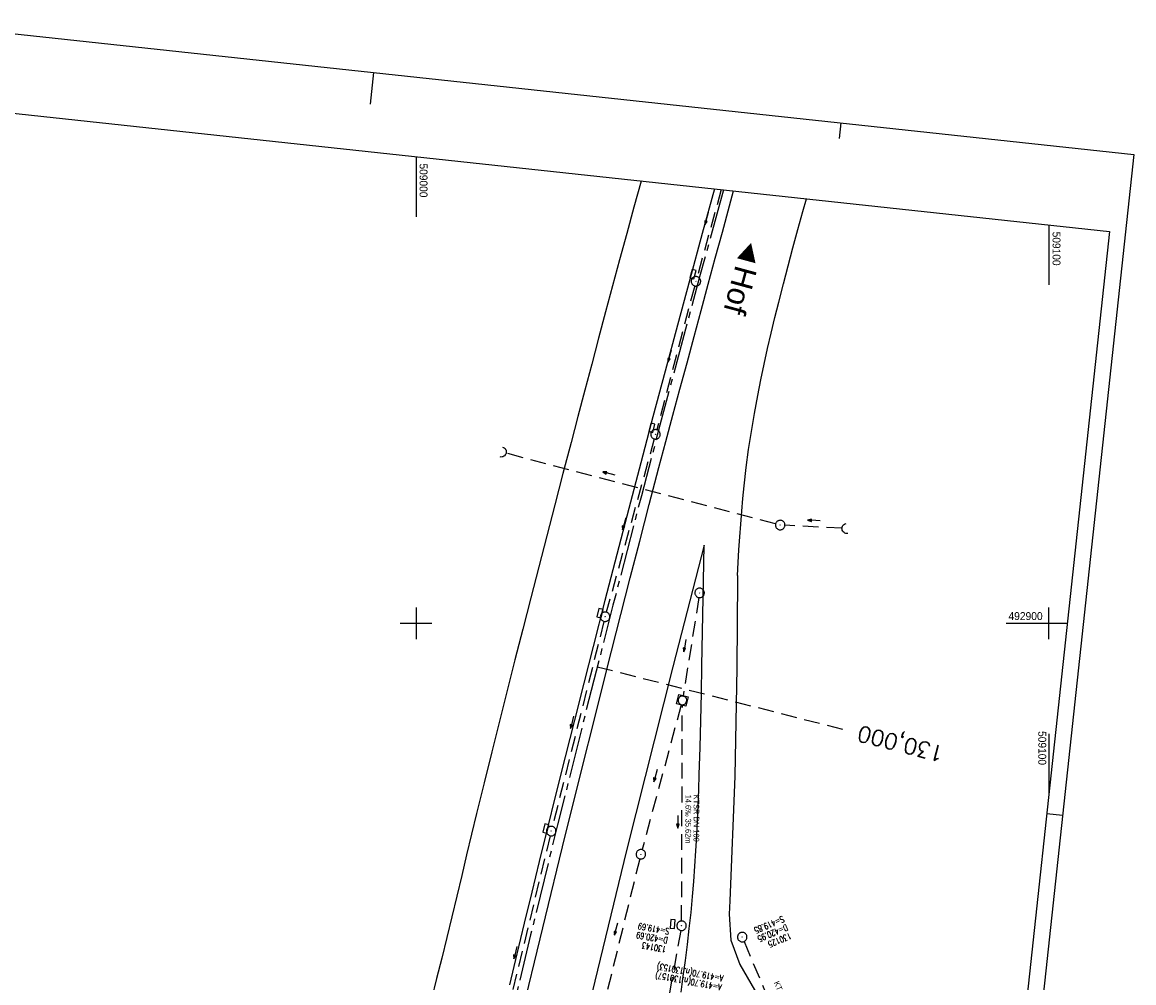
# Model space of a CAD drawing. Header units: millimetres. Extents: x 508849 to 509113, y 492318 to 492995.
# Tile 9 of 9: x 508938 to 509113, y 492843 to 492995. Entities that reach past the tile are written whole.
import ezdxf
from ezdxf.enums import TextEntityAlignment as Align

# ---------------------------------------------------------------- set-up
doc = ezdxf.new("R2010")
doc.units = ezdxf.units.MM
doc.header["$LTSCALE"] = 10
for name, pattern in [('ACHSE', [5.5, 4, -0.5, 0.5, -0.5]), ('LT00', [0]), ('LT17', [0.15, 0.1, -0.05]), ('STRICHLINIE2', [0.375, 0.25, -0.125])]:
    doc.linetypes.add(name, pattern=pattern)
for name, color, linetype in [('-BESCH', 7, 'STRICHLINIE2'), ('-BKAN004', 140, 'LT00'), ('-BSCH004', 5, 'LT00'), ('-Halt-Pfeil', 4, 'LT00'), ('-RICHTUNG-NAME', 250, 'Continuous'), ('A-TEXT-KILOMETER', 30, 'LT17'), ('AX-020', 250, 'ACHSE'), ('RAHMEN', 250, 'Continuous'), ('V_AFBR_BAB', 250, 'LT00'), ('V_BFBR_BAB', 250, 'LT00'), ('V_KA_MULD', 182, 'LT00'), ('V_KA_PRUF', 182, 'LT00'), ('V_RASTER', 250, 'LT00'), ('V_SINKK', 182, 'LT00'), ('V_UK_DURCH', 182, 'LT00')]:
    doc.layers.add(name, color=color, linetype=linetype)
doc.styles.add('Arial', font='ARIAL.TTF')
doc.styles.add('Haltungsbeschriftung', font='ARIAL.TTF', dxfattribs={"width": 0.75})
doc.styles.add('Kilometrierung', font='romans.shx')
doc.styles.add('schachtbeschriftung', font='romans.shx', dxfattribs={"width": 0.75, "height": 0.2})

# ---------------------------------------------------------------- blocks, each defined once
blk = doc.blocks.new('SYMB1107')
at = {"color": 0, "linetype": 'ByBlock'}
for points in [[(-0.2, 0), (-0.196157, 0.039018), (-0.184776, 0.076537), (-0.166294, 0.111114), (-0.141421, 0.141421), (-0.111114, 0.166294), (-0.076537, 0.184776), (-0.039018, 0.196157), (0, 0.2)], [(0, 0.2), (0.039018, 0.196157), (0.076537, 0.184776), (0.111114, 0.166294), (0.141421, 0.141421), (0.166294, 0.111114), (0.184776, 0.076537), (0.196157, 0.039018), (0.2, 0)]]:
    blk.add_lwpolyline(points, dxfattribs=at)
blk = doc.blocks.new('SYMB0003')
at = {"color": 0, "linetype": 'ByBlock'}
for p, q in [((-0.015712, 0), (0.010166, 0.012015)), ((0, -0.021257), (-0.015712, 0)), ((0.010166, 0.012015), (0, -0.021257))]:
    blk.add_line(p, q, dxfattribs=at)
for points in [[(-0.031395, 0.499013), (-0.093691, 0.491144), (-0.154509, 0.475528), (-0.21289, 0.452414), (-0.267913, 0.422164), (-0.318712, 0.385257), (-0.364484, 0.342274), (-0.404509, 0.293893), (-0.438154, 0.240877), (-0.464888, 0.184062), (-0.484292, 0.124345), (-0.496058, 0.062667), (-0.5, 0)], [(-0.5, 0), (-0.496058, -0.062667), (-0.484292, -0.124345), (-0.464888, -0.184062), (-0.438154, -0.240877), (-0.404509, -0.293893), (-0.364485, -0.342274), (-0.318712, -0.385257), (-0.267914, -0.422164), (-0.21289, -0.452414), (-0.154509, -0.475529), (-0.093691, -0.491144), (-0.031395, -0.499014), (0.031395, -0.499014)], [(0.5, 0), (0.496057, 0.062667), (0.484292, 0.124345), (0.464888, 0.184062), (0.438153, 0.240877), (0.404509, 0.293893), (0.364484, 0.342274), (0.318712, 0.385257), (0.267913, 0.422164), (0.21289, 0.452414), (0.154509, 0.475528), (0.093691, 0.491144), (0.031395, 0.499013), (-0.031395, 0.499013)], [(0.031395, -0.499014), (0.093691, -0.491144), (0.154509, -0.475529), (0.21289, -0.452414), (0.267914, -0.422164), (0.318712, -0.385257), (0.364485, -0.342274), (0.404509, -0.293893), (0.438154, -0.240877), (0.464889, -0.184062), (0.484292, -0.124345), (0.496058, -0.062667), (0.5, 0)]]:
    blk.add_lwpolyline(points, dxfattribs=at)
blk = doc.blocks.new('SYMB1210')
at = {"color": 0, "linetype": 'ByBlock'}
blk.add_line((0.018815, -0.179014), (0.055623, -0.17119), dxfattribs=at)
for points in [[(-0.2, -0.2), (-0.2, 0.2), (0.2, 0.2), (0.2, -0.2), (-0.2, -0.2)], [(0.018815, 0.179014), (-0.018815, 0.179014), (-0.055623, 0.17119), (-0.09, 0.155885), (-0.120444, 0.133766), (-0.145623, 0.105801), (-0.164438, 0.073213), (-0.176067, 0.037424), (-0.18, 0)], [(-0.18, 0), (-0.176067, -0.037424), (-0.164438, -0.073213), (-0.145623, -0.105801), (-0.120444, -0.133766), (-0.09, -0.155885), (-0.055623, -0.17119), (-0.018815, -0.179014), (0.018815, -0.179014)], [(0.18, 0), (0.176067, 0.037424), (0.164438, 0.073213), (0.145623, 0.105801), (0.120444, 0.133766), (0.09, 0.155885), (0.055623, 0.17119), (0.018815, 0.179014)], [(0.055623, -0.17119), (0.09, -0.155885), (0.120444, -0.133766), (0.145623, -0.105801), (0.164438, -0.073213), (0.176067, -0.037424), (0.18, 0)]]:
    blk.add_lwpolyline(points, dxfattribs=at)
blk = doc.blocks.new('SYMB0652')
at = {"color": 0, "linetype": 'ByBlock'}
blk.add_lwpolyline([(-0.15, -0.075), (0.15, -0.075), (0.15, 0.075), (-0.15, 0.075), (-0.15, -0.075)], dxfattribs=at)
blk = doc.blocks.new('SYMB0070')
at = {"color": 0, "linetype": 'ByBlock'}
for p, q in [((-0.5, 0), (0.2, 0)), ((0.5, 0), (0.2, 0.1)), ((0.2, 0.1), (0.2, 0)), ((0.468, 0), (0.21, 0.086)), ((0.21, 0.086), (0.21, -0.086)), ((0.21, -0.086), (0.468, 0)), ((0.22, -0.072), (0.437, 0)), ((0.23, -0.058), (0.405, 0)), ((0.24, -0.045), (0.374, 0)), ((0.342, 0), (0.25, 0.031)), ((0.25, 0.031), (0.25, -0.031)), ((0.25, -0.031), (0.342, 0)), ((0.26, -0.017), (0.31, 0)), ((0.27, -0.003), (0.279, 0))]:
    blk.add_line(p, q, dxfattribs=at)
for points in [[(0.2, 0), (0.2, -0.1), (0.5, 0)], [(0.437, 0), (0.22, 0.072), (0.22, -0.072)], [(0.405, 0), (0.23, 0.058), (0.23, -0.058)], [(0.374, 0), (0.24, 0.045), (0.24, -0.045)], [(0.31, 0), (0.26, 0.017), (0.26, -0.017)], [(0.279, 0), (0.27, 0.003), (0.27, -0.003)]]:
    blk.add_lwpolyline(points, dxfattribs=at)

msp = doc.modelspace()

# ---------------------------------------------------------------- linework, layer by layer
at = {"layer": '-BESCH'}
for p, q in [((509048.22, 492968.54), (509044.42, 492954.77)), ((509044.03, 492953.32), (509038.03, 492930.57)), ((509037.64, 492929.13), (509030.07, 492901.75)), ((509056.81, 492915.71), (509014.19, 492926.88)), ((509067.35, 492915.01), (509058.28, 492915.48)), ((509044.69, 492904.06), (509042.21, 492888.55)), ((509029.69, 492900.3), (509021.55, 492867.88)), ((509041.89, 492887.09), (509035.73, 492864.23)), ((509041.96, 492852.95), (509042.08, 492887.03)), ((509021.19, 492866.43), (509012.14, 492829)), ((509035.35, 492862.77), (509029.76, 492840.06)), ((509041.82, 492851.46), (509033.35, 492804.37)), ((509051.83, 492849.72), (509061.17, 492827.45))]:
    msp.add_line(p, q, dxfattribs=at)
at = {"layer": 'A-TEXT-KILOMETER', "ltscale": 2.5}
msp.add_line((509028.63, 492893.14), (509067.41, 492883.27), dxfattribs=at)
at = {"layer": 'AX-020', "ltscale": 0.2, "flags": 128}
msp.add_lwpolyline([(509048.58, 492968.5), (509044.81, 492954.72), (509040.17, 492937.45), (509035.6, 492920.15), (509031.11, 492902.84), (509026.7, 492885.5), (509022.37, 492868.15), (509018.11, 492850.77), (509013.93, 492833.38), (509009.83, 492815.97), (509005.81, 492798.54), (509001.86, 492781.09), (508997.99, 492763.62), (508994.2, 492746.14), (508990.49, 492728.64), (508986.86, 492711.12), (508983.31, 492693.59), (508979.83, 492676.05), (508976.43, 492658.48), (508973.11, 492640.9), (508969.87, 492623.31), (508966.71, 492605.7), (508963.63, 492588.08), (508960.62, 492570.45), (508957.7, 492552.8), (508954.85, 492535.14), (508952.09, 492517.47), (508949.4, 492499.78), (508946.79, 492482.09), (508944.26, 492464.38), (508941.81, 492446.66), (508939.44, 492428.93), (508938.56, 492422.14)], dxfattribs=at)
at = {"layer": 'RAHMEN'}
for p, q in [((508992.81, 492982.05), (508993.35, 492987.02)), ((509066.9, 492976.58), (509067.17, 492979.07)), ((509099.67, 492869.96), (509102.15, 492869.69))]:
    msp.add_line(p, q, dxfattribs=at)
at = {"layer": 'RAHMEN', "flags": 128}
for points in [[(509042.7, 492317.88), (508848.82, 492338.77), (508919.52, 492994.98), (509113.4, 492974.09)], [(509109.58, 492961.93), (509050.12, 492410.12), (508861.21, 492430.47), (508920.67, 492982.28)]]:
    msp.add_lwpolyline(points, close=True, dxfattribs=at)
at = {"layer": 'V_AFBR_BAB'}
for points in [[(509045.18, 492893.25), (509045.4, 492906.73), (509045.54, 492912.32), (509040.56, 492893.14), (509033.28, 492864.08), (509026.19, 492834.95), (509019.39, 492805.8), (509012.69, 492776.69), (509006.3, 492747.46), (509006.22, 492747.03), (509006.03, 492746.13), (509000.17, 492718.26), (508994.16, 492688.94), (508988.4, 492659.54), (508982.89, 492630.2), (508977.57, 492600.74), (508971.81, 492567.46), (508975.14, 492574.52), (508977.62, 492580.03)], [(509050.78, 492907.55), (509050.8, 492906.91), (509050.67, 492892.98), (509050.39, 492875.82), (509049.6, 492856.13), (509049.49, 492854.02), (509049.74, 492849.94), (509051.14, 492846.08), (509056.93, 492836.07)], [(509041.87, 492841.71), (509042.22, 492844.22), (509042.56, 492846.73), (509042.88, 492849.24), (509043.18, 492851.76), (509043.45, 492854.28), (509043.69, 492856.8), (509043.89, 492859.2), (509044.06, 492861.61), (509044.21, 492864.02), (509044.35, 492866.43), (509044.46, 492868.84), (509044.56, 492871.25), (509044.66, 492873.66), (509044.74, 492876.08), (509044.88, 492880.37), (509045, 492884.66), (509045.1, 492888.96), (509045.18, 492893.25)]]:
    msp.add_lwpolyline(points, dxfattribs=at)
at = {"layer": 'V_BFBR_BAB'}
for points in [[(509035.6, 492969.9), (509035.59, 492969.87), (509034.44, 492965.73), (509033.3, 492961.59), (509032.17, 492957.44), (509031.06, 492953.32), (509029.95, 492949.2), (509028.85, 492945.07), (509027.76, 492940.95), (509026.67, 492936.82), (509025.59, 492932.69), (509024.51, 492928.56), (509023.22, 492923.65), (509021.94, 492918.74), (509020.66, 492913.83), (509019.39, 492908.92), (509018.12, 492904), (509016.86, 492899.08), (509015.62, 492894.23), (509014.39, 492889.38), (509013.17, 492884.52), (509011.96, 492879.66), (509010.76, 492874.8), (509009.57, 492869.93), (509008.79, 492866.67), (509008, 492863.41), (509007.22, 492860.15), (509006.44, 492856.89), (509005.65, 492853.62), (509004.86, 492850.36), (509004.06, 492847.1), (509003.26, 492843.85), (509002.44, 492840.59)], [(509047.17, 492968.65), (509045.23, 492961.57), (509043.25, 492954.32), (509041.3, 492947.09), (509039.35, 492939.85), (509037.42, 492932.62), (509035.5, 492925.37), (509033.6, 492918.12), (509031.71, 492910.86), (509029.84, 492903.59), (509027.97, 492896.32), (509026.5, 492890.51), (509025.02, 492884.7), (509023.56, 492878.88), (509022.11, 492873.06), (509020.67, 492867.24), (509019.48, 492862.37), (509018.29, 492857.5), (509017.1, 492852.62), (509015.93, 492847.74), (509014.75, 492842.87)], [(509016.5, 492837.33), (509023.59, 492866.41), (509030.88, 492895.57), (509032.36, 492901.38), (509033.85, 492907.19), (509035.35, 492912.99), (509036.86, 492918.79), (509038.38, 492924.59), (509039.48, 492928.73), (509040.59, 492932.87), (509041.7, 492937.01), (509042.82, 492941.15), (509043.94, 492945.29), (509045.06, 492949.43), (509046.18, 492953.57), (509047.29, 492957.69), (509048.4, 492961.82), (509049.52, 492965.94), (509050.16, 492968.33)], [(509050.78, 492907.55), (509050.9, 492909.58), (509051.03, 492911.61), (509051.16, 492913.64), (509051.3, 492915.66), (509051.46, 492917.69), (509051.64, 492919.71), (509051.84, 492921.73), (509052.17, 492924.6), (509052.55, 492927.46), (509052.98, 492930.31), (509053.46, 492933.16), (509053.99, 492936), (509054.48, 492938.47), (509055, 492940.94), (509055.55, 492943.4), (509056.12, 492945.85), (509056.71, 492948.3), (509057.32, 492950.75), (509058.05, 492953.62), (509058.8, 492956.49), (509059.56, 492959.35), (509060.34, 492962.21), (509061.12, 492965.07), (509061.69, 492967.09)]]:
    msp.add_lwpolyline(points, dxfattribs=at)
at = {"layer": 'V_RASTER'}
for p, q in [((509000, 492973.73), (509000, 492964.24)), ((509100, 492962.96), (509100, 492953.47)), ((509000, 492902.5), (509000, 492897.5)), ((509100, 492897.5), (509100, 492902.5)), ((508997.5, 492900), (509002.5, 492900)), ((509093.25, 492900), (509102.9, 492900)), ((509100, 492882.55), (509100, 492873.05))]:
    msp.add_line(p, q, dxfattribs=at)

# ---------------------------------------------------------------- block references
at = {"layer": '-Halt-Pfeil', "yscale": 1.999999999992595, "zscale": 2}
for p, xscale, rotation in [((509045.91, 492963.92), 1.999999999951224, 254.6058885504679), ((509040.06, 492942.2), 1.999999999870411, 255.2043885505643), ((509030.5, 492923.65), 1.999999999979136, 165.306758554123), ((509032.89, 492915.71), 2.000000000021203, 254.5495385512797), ((509062.87, 492916.25), 1.999999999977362, 177.0588585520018), ((509042.46, 492896.47), 2.000000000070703, 260.8834785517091), ((509024.65, 492884.34), 2.000000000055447, 255.904188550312), ((509037.84, 492875.92), 2.000000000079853, 254.9105985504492), ((509041.36, 492868.63), 2.000000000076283, 269.8503185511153), ((509031.58, 492851.66), 1.999999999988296, 256.1583885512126), ((509015.69, 492847.95), 1.999999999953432, 256.4121285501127)]:
    msp.add_blockref('SYMB0070', p, dxfattribs=dict(at, xscale=xscale, rotation=rotation))
at = {"layer": 'V_KA_MULD', "xscale": 3.799999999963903, "yscale": 3.79999999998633, "zscale": 3.8, "rotation": 165.9331600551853}
msp.add_blockref('SYMB1210', (509042.09, 492887.81), dxfattribs=at)
at = {"layer": 'V_KA_PRUF', "xscale": 1.500000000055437, "yscale": 1.499999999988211, "zscale": 1.5, "rotation": 263.8503185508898}
for p in [(509044.23, 492954.04), (509037.84, 492929.85), (509057.54, 492915.52), (509044.81, 492904.8), (509029.87, 492901.03), (509021.36, 492867.16), (509035.53, 492863.5), (509041.96, 492852.2), (509051.54, 492850.41)]:
    msp.add_blockref('SYMB0003', p, dxfattribs=at)
at = {"layer": 'V_SINKK', "yscale": 4.500000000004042, "zscale": 4.5}
for p, xscale, rotation in [((509043.76, 492955.17), 4.500000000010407, 74.73761349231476), ((509037.26, 492930.9), 4.500000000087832, 75.3824413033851), ((509029.07, 492901.59), 4.499999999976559, 75.80525218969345), ((509020.51, 492867.56), 4.500000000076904, 76.28936041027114), ((509040.56, 492852.48), 4.499999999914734, 84.86282548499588)]:
    msp.add_blockref('SYMB0652', p, dxfattribs=dict(at, xscale=xscale, rotation=rotation))
at = {"layer": 'V_UK_DURCH', "yscale": 3.999999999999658, "zscale": 4}
for p, xscale, rotation in [((509013.47, 492927.07), 4.000000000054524, 255.9374202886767), ((509068.1, 492914.98), 4.000000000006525, 98.69949224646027)]:
    msp.add_blockref('SYMB1107', p, dxfattribs=dict(at, xscale=xscale, rotation=rotation))

# ---------------------------------------------------------------- texts
at = {"layer": '-BKAN004', "style": 'Haltungsbeschriftung', "width": 0.75}
for s, rotation, p in [('14.6‰ 35.62m', 269.8503, (509042.58, 492872.92)), ('KTSR DN 100', 269.8503, (509043.86, 492872.93)), ('KTSR DN 250', 292.7697, (509056.52, 492843.22))]:
    msp.add_text(s, height=0.9, rotation=rotation, dxfattribs=at).set_placement(p)
at = {"layer": '-BSCH004', "style": 'schachtbeschriftung', "width": 0.75}
for s, rotation, p in [('S=419.85', 202.7697, (509057.93, 492853.79)), ('S=419.69', 169.7939, (509040.1, 492851.77)), ('D=420.95', 202.7697, (509058.49, 492852.47)), ('D=420.69', 169.7939, (509039.85, 492850.35)), ('130125', 202.7697, (509059.05, 492851.14)), ('130143', 169.7939, (509039.59, 492848.93)), ('A=419.70(n.130157)', 169.2923, (509048.36, 492842.93)), ('A=419.70(n.130153)', 169.2923, (509048.62, 492844.34))]:
    msp.add_text(s, height=1, rotation=rotation, dxfattribs=at).set_placement(p)
at = {"layer": '-RICHTUNG-NAME', "insert": (509048.47, 492949.42), "char_height": 3.5, "width": 14.7156, "attachment_point": 9, "rotation": 254.8555, "style": 'Arial'}
msp.add_mtext('{\\fArial|b0|i0|c0|p32;◄\\fSwis721 BlkOul BT|b0|i0|c0|p82;Hof}', dxfattribs=at)
at = {"layer": 'A-TEXT-KILOMETER', "style": 'Kilometrierung'}
msp.add_text('130,000', height=2.5, rotation=165.8503, dxfattribs=at).set_placement((509069.83, 492882.65), align=Align.MIDDLE_RIGHT)
at = {"layer": 'V_RASTER'}
for s, rotation, width, p in [(' 509000', 269.9994, 0.962, (509000.57, 492973.1)), (' 509100', 269.9994, 0.962, (509100.57, 492962.33)), (' 492900', 359.9994, 0.969, (509093.15, 492900.51)), (' 509100', 269.9994, 0.962, (509098.32, 492883.41))]:
    msp.add_text(s, height=1.25, rotation=rotation, dxfattribs=dict(at, width=width)).set_placement(p)

doc.saveas('drawing.dxf')
